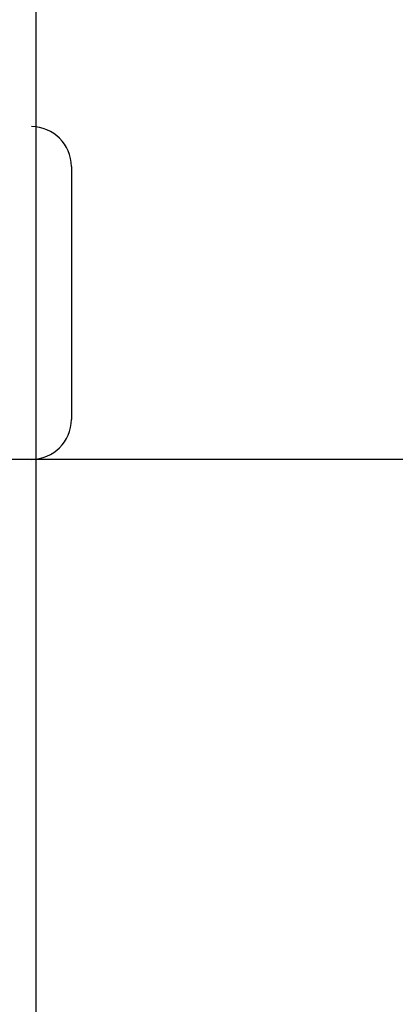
# Model space of a CAD drawing. Header units: inches. Extents: x 0 to 243, y 0 to 157.
# Tile 50 of 63: x 84.942 to 85.083, y 81.845 to 82.215. Entities that reach past the tile are written whole.
import ezdxf

# ---------------------------------------------------------------- set-up
doc = ezdxf.new("R2010")
doc.units = ezdxf.units.IN
doc.header["$LTSCALE"] = 13.357143
doc.header["$MEASUREMENT"] = 0
doc.linetypes.add('HIDDEN', pattern=[0.2, 0.1, -0.1])
doc.layers.add('DEFAULT_2', color=8, linetype='HIDDEN')
doc.layers.add('RIGHTHAND_DOOR_ASSEMBLY', color=7, linetype='CONTINUOUS')

msp = doc.modelspace()

# ---------------------------------------------------------------- linework, layer by layer
at = {"layer": 'DEFAULT_2', "color": 8, "linetype": 'HIDDEN'}
for p, q in [((84.97722, 77.70787), (84.97722, 83.20838)), ((86.47472, 82.17505), (83.97974, 82.17505)), ((84.9616, 82.16005), (84.9616, 82.06505)), ((85.72722, 82.05005), (84.72722, 82.05005))]:
    msp.add_line(p, q, dxfattribs=at)
for centre, start, end in [((84.9466, 82.16005), 0, 90), ((84.9466, 82.06505), 270, 360)]:
    msp.add_arc(centre, 0.015, start, end, dxfattribs=at)
at = {"layer": 'RIGHTHAND_DOOR_ASSEMBLY', "color": 8, "linetype": 'HIDDEN'}
msp.add_line((85.05222, 89.08005), (85.05222, 72.27005), dxfattribs=at)
at = {"layer": 'RIGHTHAND_DOOR_ASSEMBLY', "color": 3, "linetype": 'Continuous'}
msp.add_line((84.94822, 88.92505), (84.94822, 72.42505), dxfattribs=at)

doc.saveas('drawing.dxf')
